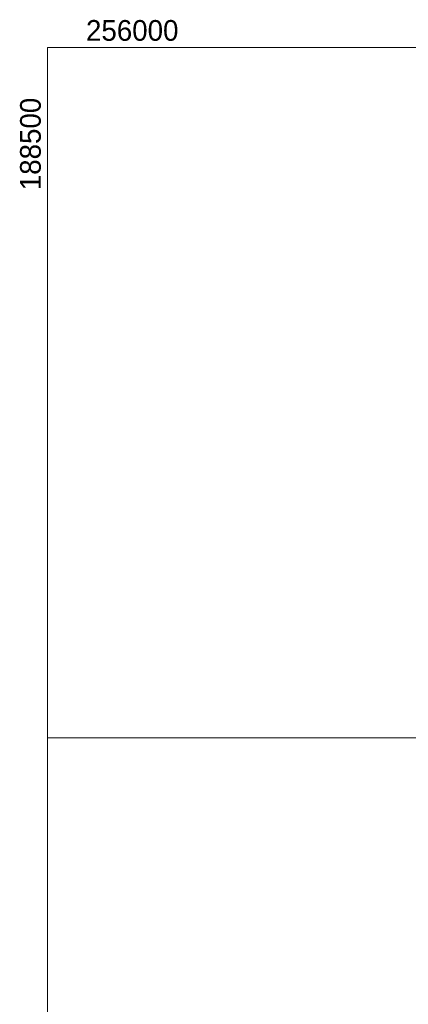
# Model space of a CAD drawing. Header units: feet. Extents: x 188480 to 190966, y 254463 to 256020.
# Tile 2 of 11: x 188480 to 188761, y 255307 to 256020. Entities that reach past the tile are written whole.
import ezdxf
from ezdxf.enums import TextEntityAlignment as Align

# ---------------------------------------------------------------- set-up
doc = ezdxf.new("R2010")
doc.units = ezdxf.units.FT
doc.header["$MEASUREMENT"] = 0
doc.layers.add('E_MAP_GridLines', color=251, linetype='Continuous', lineweight=0)
doc.styles.add('Style-IGR_FONT_1', font='IGR_FONT_1.shx')

msp = doc.modelspace()

# ---------------------------------------------------------------- linework, layer by layer
at = {"layer": 'E_MAP_GridLines', "color": 161, "linetype": 'Continuous', "lineweight": 0}
for p, q in [((188500, 254500), (188500, 256000)), ((188500, 256000), (190500, 256000)), ((188500, 255500), (190500, 255500))]:
    msp.add_line(p, q, dxfattribs=at)

# ---------------------------------------------------------------- texts
at = {"layer": 'E_MAP_GridLines', "color": 161, "linetype": 'Continuous', "lineweight": 0, "style": 'Style-IGR_FONT_1'}
msp.add_text('256000', height=15, dxfattribs=at).set_placement((188528, 256004.75))
msp.add_text('188500', height=15, rotation=90, dxfattribs=at).set_placement((188495.25, 255963.5), align=Align.RIGHT)

doc.saveas('drawing.dxf')
